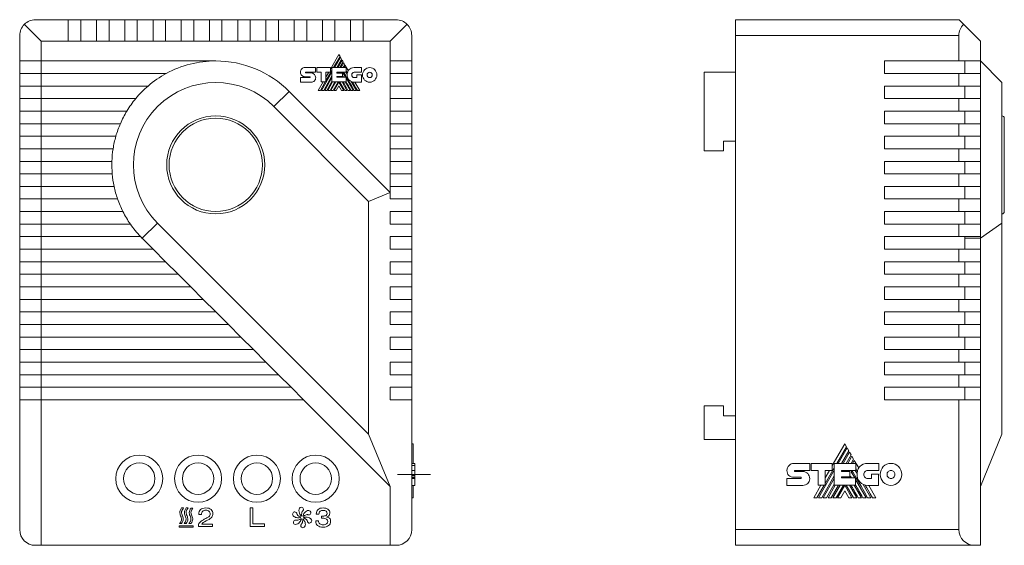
# Model space of a CAD drawing. Header units: millimetres. Extents: x 51 to 256, y 77 to 144.
# Tile 2 of 2: x 130 to 256, y 77 to 144. Entities that reach past the tile are written whole.
import ezdxf

# ---------------------------------------------------------------- set-up
doc = ezdxf.new("R2010")
doc.units = ezdxf.units.MM
doc.linetypes.add('CENTERX2', pattern=[20.32, 12.7, -2.54, 2.54, -2.54])
doc.linetypes.add('PHANTOM', pattern=[12.7, 6.35, -1.27, 1.27, -1.27, 1.27, -1.27])
doc.layers.add('___VS___', color=7, linetype='Continuous', lineweight=15)

msp = doc.modelspace()

# ---------------------------------------------------------------- linework, layer by layer
at = {"color": 7, "linetype": 'Continuous', "lineweight": 15}
for p, q in [((131.07, 143.36), (133.24, 141.19)), ((132.49, 143.94), (136.69, 143.94)), ((136.69, 143.94), (136.69, 141.19)), ((138.29, 143.94), (136.69, 143.94)), ((138.29, 143.94), (140.29, 143.94)), ((138.29, 141.19), (138.29, 143.94)), ((140.29, 143.94), (140.29, 141.19)), ((141.89, 143.94), (140.29, 143.94)), ((141.89, 143.94), (143.89, 143.94)), ((141.89, 141.19), (141.89, 143.94)), ((143.89, 143.94), (143.89, 141.19)), ((145.49, 143.94), (143.89, 143.94)), ((145.49, 143.94), (147.49, 143.94)), ((145.49, 141.19), (145.49, 143.94)), ((147.49, 143.94), (147.49, 141.19)), ((149.09, 143.94), (147.49, 143.94)), ((149.09, 143.94), (151.09, 143.94)), ((149.09, 141.19), (149.09, 143.94)), ((151.09, 143.94), (151.09, 141.19)), ((152.69, 143.94), (151.09, 143.94)), ((152.69, 143.94), (154.69, 143.94)), ((152.69, 141.19), (152.69, 143.94)), ((154.69, 143.94), (154.69, 141.19)), ((156.29, 143.94), (154.69, 143.94)), ((156.29, 143.94), (158.29, 143.94)), ((156.29, 141.19), (156.29, 143.94)), ((158.29, 143.94), (158.29, 141.19)), ((159.89, 143.94), (158.29, 143.94)), ((159.89, 143.94), (161.89, 143.94)), ((159.89, 141.19), (159.89, 143.94)), ((161.89, 143.94), (161.89, 141.19)), ((163.49, 143.94), (161.89, 143.94)), ((163.49, 143.94), (165.49, 143.94)), ((163.49, 141.19), (163.49, 143.94)), ((165.49, 143.94), (165.49, 141.19)), ((167.09, 143.94), (165.49, 143.94)), ((167.09, 141.19), (167.09, 143.94)), ((167.09, 143.94), (169.09, 143.94)), ((169.09, 143.94), (169.09, 141.19)), ((170.69, 143.94), (169.09, 143.94)), ((170.69, 143.94), (172.69, 143.94)), ((170.69, 141.19), (170.69, 143.94)), ((172.69, 143.94), (172.69, 141.19)), ((174.29, 143.94), (172.69, 143.94)), ((174.29, 143.94), (178.49, 143.94)), ((174.29, 141.19), (174.29, 143.94)), ((179.9, 143.36), (177.74, 141.19)), ((221.77, 143.94), (250.27, 143.94)), ((221.77, 141.94), (221.77, 143.94)), ((250.86, 143.36), (253.02, 141.19)), ((130.49, 138.69), (130.49, 141.94)), ((180.49, 141.94), (180.49, 138.69)), ((221.77, 141.94), (221.77, 78.94)), ((250.27, 141.94), (221.77, 141.94)), ((250.27, 138.69), (250.27, 141.94)), ((136.69, 141.19), (133.24, 141.19)), ((133.24, 141.19), (133.24, 138.69)), ((136.69, 141.19), (138.29, 141.19)), ((140.29, 141.19), (138.29, 141.19)), ((140.29, 141.19), (141.89, 141.19)), ((143.89, 141.19), (141.89, 141.19)), ((143.89, 141.19), (145.49, 141.19)), ((147.49, 141.19), (145.49, 141.19)), ((147.49, 141.19), (149.09, 141.19)), ((151.09, 141.19), (149.09, 141.19)), ((151.09, 141.19), (152.69, 141.19)), ((154.69, 141.19), (152.69, 141.19)), ((154.69, 141.19), (156.29, 141.19)), ((158.29, 141.19), (156.29, 141.19)), ((158.29, 141.19), (159.89, 141.19)), ((161.89, 141.19), (159.89, 141.19)), ((161.89, 141.19), (163.49, 141.19)), ((165.49, 141.19), (163.49, 141.19)), ((165.49, 141.19), (167.09, 141.19)), ((169.09, 141.19), (167.09, 141.19)), ((169.09, 141.19), (170.69, 141.19)), ((172.69, 141.19), (170.69, 141.19)), ((172.69, 141.19), (174.29, 141.19)), ((177.74, 141.19), (174.29, 141.19)), ((177.74, 138.69), (177.74, 141.19)), ((253.02, 141.19), (253.02, 138.69)), ((171.21, 139.51), (170.14, 137.66)), ((171.35, 139.26), (171.21, 139.51)), ((133.24, 138.69), (130.49, 138.69)), ((130.49, 138.69), (130.49, 137.09)), ((155.49, 138.69), (133.24, 138.69)), ((133.24, 138.69), (133.24, 137.09)), ((170.53, 137.85), (171.35, 139.26)), ((171.42, 139.15), (170.66, 137.85)), ((170.94, 137.85), (171.55, 138.91)), ((171.62, 138.8), (171.06, 137.85)), ((171.34, 137.85), (171.76, 138.56)), ((171.55, 138.91), (171.42, 139.15)), ((171.82, 138.46), (171.47, 137.85)), ((171.76, 138.56), (171.62, 138.8)), ((171.75, 137.85), (171.96, 138.21)), ((171.96, 138.21), (171.82, 138.46)), ((177.74, 138.69), (177.74, 137.09)), ((180.49, 138.69), (177.74, 138.69)), ((180.49, 137.09), (180.49, 138.69)), ((240.77, 138.69), (250.27, 138.69)), ((240.77, 138.69), (240.77, 137.09)), ((253.02, 138.69), (250.27, 138.69)), ((251.02, 138.69), (251.02, 137.09)), ((255.77, 135.94), (253.02, 138.69)), ((253.02, 137.09), (253.02, 138.69)), ((130.49, 135.49), (130.49, 137.09)), ((130.49, 137.09), (133.24, 137.09)), ((133.24, 137.09), (149.18, 137.09)), ((133.24, 137.09), (133.24, 135.49)), ((166.89, 137.85), (168.23, 137.85)), ((166.97, 137.26), (168.23, 137.26)), ((166.97, 137.16), (167.65, 137.16)), ((168.23, 137.85), (168.23, 137.26)), ((168.37, 137.26), (168.37, 137.85)), ((168.37, 137.85), (170.14, 137.85)), ((168.94, 137.26), (168.37, 137.26)), ((168.94, 136.01), (168.94, 137.26)), ((168.98, 134.94), (170.32, 137.26)), ((169.55, 136.14), (170.32, 137.48)), ((170.14, 137.26), (169.55, 137.26)), ((169.55, 136.01), (169.55, 137.26)), ((169.91, 137.26), (169.55, 136.64)), ((170.14, 137.85), (170.14, 137.26)), ((170.32, 136.01), (170.32, 137.85)), ((170.32, 137.85), (172.14, 137.85)), ((170.93, 137.25), (172.14, 137.25)), ((170.93, 137.25), (170.93, 137.15)), ((170.93, 137.15), (171.65, 137.15)), ((171.07, 137.15), (171.12, 137.25)), ((171.35, 137.15), (171.41, 137.25)), ((171.47, 137.15), (171.53, 137.25)), ((171.65, 137.15), (171.65, 136.7)), ((171.75, 137.15), (171.81, 137.25)), ((171.75, 137.15), (172.06, 136.61)), ((172.02, 138.1), (171.87, 137.85)), ((172.39, 137.46), (172.02, 138.1)), ((172.09, 137.25), (172.25, 136.98)), ((172.14, 137.85), (172.14, 137.25)), ((173.16, 137.84), (174.09, 137.84)), ((174.09, 137.24), (173.16, 137.24)), ((173.48, 136.57), (173.48, 136.93)), ((173.48, 136.93), (174.07, 136.93)), ((174.07, 136.93), (174.07, 135.98)), ((174.09, 137.84), (174.09, 137.24)), ((177.74, 135.49), (177.74, 137.09)), ((177.74, 137.09), (180.49, 137.09)), ((180.49, 137.09), (180.49, 135.49)), ((217.77, 127.24), (217.77, 137.24)), ((217.77, 137.24), (221.77, 137.24)), ((240.77, 137.09), (250.27, 137.09)), ((250.27, 135.49), (250.27, 137.09)), ((250.27, 137.09), (253.02, 137.09)), ((253.02, 137.09), (253.02, 135.49)), ((166.31, 136.57), (167.48, 136.57)), ((167.65, 135.98), (166.31, 135.98)), ((167.48, 136.67), (166.9, 136.67)), ((169.19, 136.01), (168.57, 134.94)), ((168.86, 134.94), (169.47, 136.01)), ((168.94, 136.01), (169.55, 136.01)), ((169.26, 134.94), (170.32, 136.78)), ((169.39, 134.94), (170.32, 136.56)), ((169.66, 134.94), (170.32, 136.08)), ((169.79, 134.94), (170.4, 136.01)), ((170.07, 134.94), (170.68, 136.01)), ((170.19, 134.94), (170.81, 136.01)), ((170.32, 136.01), (172.13, 136.01)), ((170.47, 134.94), (171.09, 136.01)), ((170.6, 134.94), (171.21, 136)), ((170.93, 136.7), (171.65, 136.7)), ((170.93, 136.7), (170.93, 136.61)), ((170.93, 136.61), (172.13, 136.61)), ((171.04, 136.61), (171.09, 136.7)), ((171.16, 136.61), (171.21, 136.7)), ((171.82, 134.94), (171.21, 136)), ((171.94, 134.94), (171.33, 136.01)), ((171.6, 136.7), (171.65, 136.61)), ((171.6, 136.01), (172.22, 134.94)), ((172, 136.01), (172.62, 134.94)), ((172.13, 136.01), (172.13, 136.61)), ((172.13, 136.49), (173.03, 134.94)), ((172.78, 136.06), (173.43, 134.94)), ((173.16, 136.57), (173.48, 136.57)), ((174.07, 135.98), (173.16, 135.98)), ((173.85, 134.94), (173.25, 135.98)), ((255.77, 135.94), (255.77, 118.02)), ((133.24, 135.49), (130.49, 135.49)), ((130.49, 135.49), (130.49, 133.89)), ((146.85, 135.49), (133.24, 135.49)), ((133.24, 135.49), (133.24, 133.89)), ((164.86, 134.81), (162.91, 132.87)), ((177.74, 121.93), (164.86, 134.81)), ((171.21, 135.51), (170.87, 134.94)), ((171.21, 135.51), (171.54, 134.94)), ((177.74, 135.49), (177.74, 133.89)), ((180.49, 135.49), (177.74, 135.49)), ((180.49, 133.89), (180.49, 135.49)), ((240.77, 135.49), (250.27, 135.49)), ((240.77, 135.49), (240.77, 133.89)), ((253.02, 135.49), (250.27, 135.49)), ((251.02, 135.49), (251.02, 133.89)), ((253.02, 133.89), (253.02, 135.49)), ((130.49, 132.29), (130.49, 133.89)), ((130.49, 133.89), (133.24, 133.89)), ((133.24, 133.89), (133.24, 132.29)), ((133.24, 133.89), (145.28, 133.89)), ((177.74, 132.29), (177.74, 133.89)), ((177.74, 133.89), (180.49, 133.89)), ((180.49, 133.89), (180.49, 132.29)), ((240.77, 133.89), (250.27, 133.89)), ((250.27, 132.29), (250.27, 133.89)), ((250.27, 133.89), (253.02, 133.89)), ((253.02, 133.89), (253.02, 132.29)), ((133.24, 132.29), (130.49, 132.29)), ((130.49, 132.29), (130.49, 130.69)), ((144.14, 132.29), (133.24, 132.29)), ((133.24, 132.29), (133.24, 130.69)), ((174.99, 120.79), (162.91, 132.87)), ((177.74, 132.29), (177.74, 130.69)), ((180.49, 132.29), (177.74, 132.29)), ((180.49, 130.69), (180.49, 132.29)), ((240.77, 132.29), (250.27, 132.29)), ((240.77, 132.29), (240.77, 130.69)), ((253.02, 132.29), (250.27, 132.29)), ((251.02, 132.29), (251.02, 130.69)), ((253.02, 130.69), (253.02, 132.29)), ((130.49, 129.09), (130.49, 130.69)), ((130.49, 130.69), (133.24, 130.69)), ((133.24, 130.69), (143.32, 130.69)), ((133.24, 130.69), (133.24, 129.09)), ((177.74, 129.09), (177.74, 130.69)), ((177.74, 130.69), (180.49, 130.69)), ((180.49, 130.69), (180.49, 129.09)), ((240.77, 130.69), (250.27, 130.69)), ((250.27, 129.09), (250.27, 130.69)), ((250.27, 130.69), (253.02, 130.69)), ((253.02, 130.69), (253.02, 129.09)), ((256.07, 131.39), (256.07, 119.49)), ((133.24, 129.09), (130.49, 129.09)), ((130.49, 129.09), (130.49, 127.49)), ((142.75, 129.09), (133.24, 129.09)), ((133.24, 129.09), (133.24, 127.49)), ((177.74, 129.09), (177.74, 127.49)), ((180.49, 129.09), (177.74, 129.09)), ((180.49, 127.49), (180.49, 129.09)), ((221.77, 128.44), (220.27, 128.44)), ((220.27, 128.44), (220.27, 127.24)), ((240.77, 129.09), (250.27, 129.09)), ((240.77, 129.09), (240.77, 127.49)), ((253.02, 129.09), (250.27, 129.09)), ((251.02, 129.09), (251.02, 127.49)), ((253.02, 127.49), (253.02, 129.09)), ((130.49, 125.89), (130.49, 127.49)), ((130.49, 127.49), (133.24, 127.49)), ((133.24, 127.49), (133.24, 125.89)), ((133.24, 127.49), (142.4, 127.49)), ((177.74, 125.89), (177.74, 127.49)), ((177.74, 127.49), (180.49, 127.49)), ((180.49, 127.49), (180.49, 125.89)), ((217.77, 127.24), (220.27, 127.24)), ((240.77, 127.49), (250.27, 127.49)), ((250.27, 125.89), (250.27, 127.49)), ((250.27, 127.49), (253.02, 127.49)), ((253.02, 127.49), (253.02, 125.89)), ((133.24, 125.89), (130.49, 125.89)), ((130.49, 125.89), (130.49, 124.29)), ((142.24, 125.89), (133.24, 125.89)), ((133.24, 125.89), (133.24, 124.29)), ((177.74, 125.89), (177.74, 124.29)), ((180.49, 125.89), (177.74, 125.89)), ((180.49, 124.29), (180.49, 125.89)), ((240.77, 125.89), (250.27, 125.89)), ((240.77, 125.89), (240.77, 124.29)), ((253.02, 125.89), (250.27, 125.89)), ((251.02, 125.89), (251.02, 124.29)), ((253.02, 124.29), (253.02, 125.89)), ((130.49, 122.69), (130.49, 124.29)), ((130.49, 124.29), (133.24, 124.29)), ((133.24, 124.29), (133.24, 122.69)), ((133.24, 124.29), (142.29, 124.29)), ((177.74, 122.69), (177.74, 124.29)), ((177.74, 124.29), (180.49, 124.29)), ((180.49, 124.29), (180.49, 122.69)), ((240.77, 124.29), (250.27, 124.29)), ((250.27, 122.69), (250.27, 124.29)), ((250.27, 124.29), (253.02, 124.29)), ((253.02, 124.29), (253.02, 122.69)), ((133.24, 122.69), (130.49, 122.69)), ((130.49, 122.69), (130.49, 121.09)), ((142.53, 122.69), (133.24, 122.69)), ((133.24, 122.69), (133.24, 121.09)), ((174.99, 120.79), (177.74, 121.93)), ((177.74, 121.93), (177.74, 122.69)), ((180.49, 122.69), (177.74, 122.69)), ((177.74, 121.93), (177.74, 121.09)), ((180.49, 121.09), (180.49, 122.69)), ((240.77, 122.69), (250.27, 122.69)), ((240.77, 122.69), (240.77, 121.09)), ((253.02, 122.69), (250.27, 122.69)), ((251.02, 122.69), (251.02, 121.09)), ((253.02, 121.09), (253.02, 122.69)), ((130.49, 119.49), (130.49, 121.09)), ((130.49, 121.09), (133.24, 121.09)), ((133.24, 121.09), (133.24, 119.49)), ((133.24, 121.09), (142.97, 121.09)), ((174.99, 120.79), (174.99, 91.1)), ((177.74, 121.09), (180.49, 121.09)), ((180.49, 121.09), (180.49, 119.49)), ((240.77, 121.09), (250.27, 121.09)), ((250.27, 119.49), (250.27, 121.09)), ((250.27, 121.09), (253.02, 121.09)), ((253.02, 121.09), (253.02, 119.49)), ((133.24, 119.49), (130.49, 119.49)), ((130.49, 119.49), (130.49, 117.89)), ((143.65, 119.49), (133.24, 119.49)), ((133.24, 119.49), (133.24, 117.89)), ((180.49, 119.49), (177.74, 119.49)), ((177.74, 119.49), (177.74, 117.89)), ((180.49, 117.89), (180.49, 119.49)), ((240.77, 119.49), (250.27, 119.49)), ((240.77, 119.49), (240.77, 117.89)), ((253.02, 119.49), (250.27, 119.49)), ((251.02, 119.49), (251.02, 117.89)), ((253.02, 117.89), (253.02, 119.49)), ((130.49, 116.29), (130.49, 117.89)), ((130.49, 117.89), (133.24, 117.89)), ((133.24, 117.89), (133.24, 116.29)), ((133.24, 117.89), (144.6, 117.89)), ((146.12, 116.08), (148.06, 118.02)), ((148.06, 118.02), (174.99, 91.1)), ((177.74, 117.89), (180.49, 117.89)), ((180.49, 117.89), (180.49, 116.29)), ((240.77, 117.89), (250.27, 117.89)), ((250.27, 116.29), (250.27, 117.89)), ((250.27, 117.89), (253.02, 117.89)), ((253.02, 116.08), (255.77, 118.02)), ((253.02, 117.89), (253.02, 116.29)), ((255.77, 118.02), (255.77, 91.1)), ((133.24, 116.29), (130.49, 116.29)), ((130.49, 116.29), (130.49, 114.69)), ((145.9, 116.29), (133.24, 116.29)), ((133.24, 116.29), (133.24, 114.69)), ((146.12, 116.08), (147.5, 114.69)), ((180.49, 116.29), (177.74, 116.29)), ((177.74, 116.29), (177.74, 114.69)), ((180.49, 114.69), (180.49, 116.29)), ((240.77, 116.29), (250.27, 116.29)), ((240.77, 116.29), (240.77, 114.69)), ((253.02, 116.29), (250.27, 116.29)), ((251.02, 116.29), (251.02, 114.69)), ((251.02, 116.08), (253.02, 116.08)), ((253.02, 116.08), (253.02, 116.29)), ((253.02, 116.08), (253.02, 114.69)), ((130.49, 113.09), (130.49, 114.69)), ((130.49, 114.69), (133.24, 114.69)), ((133.24, 114.69), (133.24, 113.09)), ((133.24, 114.69), (147.5, 114.69)), ((147.5, 114.69), (149.1, 113.09)), ((177.74, 114.69), (180.49, 114.69)), ((180.49, 114.69), (180.49, 113.09)), ((240.77, 114.69), (250.27, 114.69)), ((250.27, 113.09), (250.27, 114.69)), ((250.27, 114.69), (253.02, 114.69)), ((253.02, 114.69), (253.02, 113.09)), ((133.24, 113.09), (130.49, 113.09)), ((130.49, 113.09), (130.49, 111.49)), ((149.1, 113.09), (133.24, 113.09)), ((133.24, 113.09), (133.24, 111.49)), ((150.7, 111.49), (149.1, 113.09)), ((180.49, 113.09), (177.74, 113.09)), ((177.74, 113.09), (177.74, 111.49)), ((180.49, 111.49), (180.49, 113.09)), ((240.77, 113.09), (250.27, 113.09)), ((240.77, 113.09), (240.77, 111.49)), ((253.02, 113.09), (250.27, 113.09)), ((251.02, 113.09), (251.02, 111.49)), ((253.02, 111.49), (253.02, 113.09)), ((130.49, 109.89), (130.49, 111.49)), ((130.49, 111.49), (133.24, 111.49)), ((133.24, 111.49), (133.24, 109.89)), ((133.24, 111.49), (150.7, 111.49)), ((150.7, 111.49), (152.3, 109.89)), ((177.74, 111.49), (180.49, 111.49)), ((180.49, 111.49), (180.49, 109.89)), ((240.77, 111.49), (250.27, 111.49)), ((250.27, 109.89), (250.27, 111.49)), ((250.27, 111.49), (253.02, 111.49)), ((253.02, 111.49), (253.02, 109.89)), ((133.24, 109.89), (130.49, 109.89)), ((130.49, 109.89), (130.49, 108.29)), ((152.3, 109.89), (133.24, 109.89)), ((133.24, 109.89), (133.24, 108.29)), ((153.9, 108.29), (152.3, 109.89)), ((180.49, 109.89), (177.74, 109.89)), ((177.74, 109.89), (177.74, 108.29)), ((180.49, 108.29), (180.49, 109.89)), ((240.77, 109.89), (250.27, 109.89)), ((240.77, 109.89), (240.77, 108.29)), ((253.02, 109.89), (250.27, 109.89)), ((251.02, 109.89), (251.02, 108.29)), ((253.02, 108.29), (253.02, 109.89)), ((130.49, 106.69), (130.49, 108.29)), ((130.49, 108.29), (133.24, 108.29)), ((133.24, 108.29), (153.9, 108.29)), ((133.24, 108.29), (133.24, 106.69)), ((153.9, 108.29), (155.5, 106.69)), ((177.74, 108.29), (180.49, 108.29)), ((180.49, 108.29), (180.49, 106.69)), ((240.77, 108.29), (250.27, 108.29)), ((250.27, 106.69), (250.27, 108.29)), ((250.27, 108.29), (253.02, 108.29)), ((253.02, 108.29), (253.02, 106.69)), ((133.24, 106.69), (130.49, 106.69)), ((130.49, 106.69), (130.49, 105.09)), ((155.5, 106.69), (133.24, 106.69)), ((133.24, 106.69), (133.24, 105.09)), ((157.1, 105.09), (155.5, 106.69)), ((180.49, 106.69), (177.74, 106.69)), ((177.74, 106.69), (177.74, 105.09)), ((180.49, 105.09), (180.49, 106.69)), ((240.77, 106.69), (250.27, 106.69)), ((240.77, 106.69), (240.77, 105.09)), ((253.02, 106.69), (250.27, 106.69)), ((251.02, 106.69), (251.02, 105.09)), ((253.02, 105.09), (253.02, 106.69)), ((130.49, 103.49), (130.49, 105.09)), ((130.49, 105.09), (133.24, 105.09)), ((133.24, 105.09), (133.24, 103.49)), ((133.24, 105.09), (157.1, 105.09)), ((157.1, 105.09), (158.7, 103.49)), ((177.74, 105.09), (180.49, 105.09)), ((180.49, 105.09), (180.49, 103.49)), ((240.77, 105.09), (250.27, 105.09)), ((250.27, 103.49), (250.27, 105.09)), ((250.27, 105.09), (253.02, 105.09)), ((253.02, 105.09), (253.02, 103.49)), ((133.24, 103.49), (130.49, 103.49)), ((130.49, 103.49), (130.49, 101.89)), ((158.7, 103.49), (133.24, 103.49)), ((133.24, 103.49), (133.24, 101.89)), ((160.3, 101.89), (158.7, 103.49)), ((180.49, 103.49), (177.74, 103.49)), ((177.74, 103.49), (177.74, 101.89)), ((180.49, 101.89), (180.49, 103.49)), ((240.77, 103.49), (250.27, 103.49)), ((240.77, 103.49), (240.77, 101.89)), ((253.02, 103.49), (250.27, 103.49)), ((251.02, 103.49), (251.02, 101.89)), ((253.02, 101.89), (253.02, 103.49)), ((130.49, 100.29), (130.49, 101.89)), ((130.49, 101.89), (133.24, 101.89)), ((133.24, 101.89), (133.24, 100.29)), ((133.24, 101.89), (160.3, 101.89)), ((160.3, 101.89), (161.9, 100.29)), ((177.74, 101.89), (180.49, 101.89)), ((180.49, 101.89), (180.49, 100.29)), ((240.77, 101.89), (250.27, 101.89)), ((250.27, 100.29), (250.27, 101.89)), ((250.27, 101.89), (253.02, 101.89)), ((253.02, 101.89), (253.02, 100.29)), ((133.24, 100.29), (130.49, 100.29)), ((130.49, 100.29), (130.49, 98.69)), ((161.9, 100.29), (133.24, 100.29)), ((133.24, 100.29), (133.24, 98.69)), ((163.5, 98.69), (161.9, 100.29)), ((180.49, 100.29), (177.74, 100.29)), ((177.74, 100.29), (177.74, 98.69)), ((180.49, 98.69), (180.49, 100.29)), ((240.77, 100.29), (250.27, 100.29)), ((240.77, 100.29), (240.77, 98.69)), ((253.02, 100.29), (250.27, 100.29)), ((251.02, 100.29), (251.02, 98.69)), ((253.02, 98.69), (253.02, 100.29)), ((130.49, 97.09), (130.49, 98.69)), ((130.49, 98.69), (133.24, 98.69)), ((133.24, 98.69), (133.24, 97.09)), ((133.24, 98.69), (163.5, 98.69)), ((163.5, 98.69), (165.1, 97.09)), ((177.74, 98.69), (180.49, 98.69)), ((180.49, 98.69), (180.49, 97.09)), ((240.77, 98.69), (250.27, 98.69)), ((250.27, 97.09), (250.27, 98.69)), ((250.27, 98.69), (253.02, 98.69)), ((253.02, 98.69), (253.02, 97.09)), ((133.24, 97.09), (130.49, 97.09)), ((130.49, 97.09), (130.49, 95.49)), ((165.1, 97.09), (133.24, 97.09)), ((133.24, 97.09), (133.24, 95.49)), ((166.7, 95.49), (165.1, 97.09)), ((177.74, 97.09), (177.74, 95.49)), ((180.49, 97.09), (177.74, 97.09)), ((180.49, 95.49), (180.49, 97.09)), ((240.77, 97.09), (250.27, 97.09)), ((240.77, 97.09), (240.77, 95.49)), ((253.02, 97.09), (250.27, 97.09)), ((251.02, 97.09), (251.02, 95.49)), ((253.02, 95.49), (253.02, 97.09)), ((130.49, 78.94), (130.49, 95.49)), ((130.49, 95.49), (133.24, 95.49)), ((133.24, 95.49), (133.24, 76.94)), ((133.24, 95.49), (166.7, 95.49)), ((166.7, 95.49), (177.74, 84.46)), ((177.74, 95.49), (180.49, 95.49)), ((180.49, 95.49), (180.49, 78.94)), ((240.77, 95.49), (250.27, 95.49)), ((250.27, 78.94), (250.27, 95.49)), ((250.27, 95.49), (253.02, 95.49)), ((253.02, 95.49), (253.02, 76.94)), ((217.77, 90.44), (217.77, 94.74)), ((217.77, 94.74), (220.27, 94.74)), ((220.27, 93.44), (220.27, 94.74)), ((221.77, 93.44), (220.27, 93.44)), ((177.74, 84.46), (174.99, 91.1)), ((217.77, 90.44), (221.77, 90.44)), ((253.02, 84.46), (255.77, 91.1)), ((180.69, 89.88), (180.49, 89.88)), ((180.69, 89.88), (180.69, 87.39)), ((235.72, 89.88), (234.12, 87.11)), ((234.71, 87.38), (235.94, 89.51)), ((236.03, 89.35), (234.9, 87.38)), ((235.94, 89.51), (235.72, 89.88)), ((236.24, 88.99), (236.03, 89.35)), ((235.31, 87.38), (236.24, 88.99)), ((236.33, 88.82), (235.5, 87.38)), ((235.92, 87.38), (236.54, 88.46)), ((236.64, 88.3), (236.11, 87.38)), ((236.54, 88.46), (236.33, 88.82)), ((236.54, 87.38), (236.85, 87.93)), ((236.85, 87.93), (236.64, 88.3)), ((180.89, 87.39), (180.49, 87.39)), ((229.23, 87.39), (231.25, 87.39)), ((231.25, 87.39), (231.25, 86.5)), ((231.44, 86.5), (231.44, 87.39)), ((231.44, 87.39), (234.12, 87.39)), ((233.23, 84.82), (234.39, 86.84)), ((234.12, 87.39), (234.12, 86.5)), ((234.39, 84.61), (234.39, 87.38)), ((234.39, 87.38), (237.12, 87.38)), ((236.94, 87.77), (236.72, 87.38)), ((237.5, 86.8), (236.94, 87.77)), ((237.12, 87.38), (237.12, 86.49)), ((238.65, 87.38), (240.05, 87.38)), ((240.05, 87.38), (240.05, 86.48)), ((180.89, 86.49), (180.49, 86.49)), ((180.89, 85.61), (180.49, 85.61)), ((180.89, 85.46), (180.49, 85.46)), ((180.89, 86.49), (180.89, 86.49)), ((180.89, 84.57), (180.89, 85.46)), ((228.35, 85.46), (230.12, 85.46)), ((230.12, 85.62), (229.23, 85.62)), ((229.35, 86.5), (231.25, 86.5)), ((229.35, 86.36), (230.37, 86.36)), ((232.31, 86.5), (231.44, 86.5)), ((232.31, 84.61), (232.31, 86.5)), ((232.37, 83.01), (234.39, 86.51)), ((232.79, 83.01), (234.39, 85.78)), ((232.98, 83.01), (234.39, 85.45)), ((234.12, 86.5), (233.23, 86.5)), ((233.23, 84.61), (233.23, 86.5)), ((233.77, 86.5), (233.23, 85.56)), ((235.3, 86.49), (237.12, 86.49)), ((235.3, 86.49), (235.3, 86.34)), ((235.3, 86.34), (236.38, 86.34)), ((235.3, 85.66), (236.38, 85.66)), ((235.3, 85.66), (235.3, 85.53)), ((235.3, 85.53), (237.11, 85.53)), ((235.46, 85.53), (235.54, 85.66)), ((235.51, 86.34), (235.59, 86.49)), ((235.65, 85.53), (235.73, 85.66)), ((235.93, 86.34), (236.02, 86.49)), ((236.12, 86.34), (236.2, 86.49)), ((236.31, 85.66), (236.39, 85.53)), ((236.38, 86.34), (236.38, 85.66)), ((236.54, 86.33), (236.63, 86.49)), ((236.54, 86.33), (237, 85.53)), ((237.05, 86.49), (237.29, 86.08)), ((237.11, 84.61), (237.11, 85.53)), ((240.05, 86.48), (238.65, 86.48)), ((238.65, 85.47), (239.13, 85.47)), ((239.13, 85.47), (239.13, 86)), ((239.13, 86), (240.02, 86)), ((240.02, 86), (240.02, 84.57)), ((177.74, 76.94), (177.74, 84.46)), ((180.89, 84.57), (180.49, 84.57)), ((180.69, 84.57), (180.69, 83.01)), ((180.69, 84.57), (180.89, 84.57)), ((180.89, 84.56), (180.69, 84.56)), ((180.89, 84.57), (180.89, 84.57)), ((230.37, 84.58), (228.35, 84.58)), ((232.68, 84.61), (231.76, 83.01)), ((232.18, 83.01), (233.11, 84.61)), ((232.31, 84.61), (233.23, 84.61)), ((233.4, 83.01), (234.39, 84.73)), ((233.59, 83.01), (234.51, 84.61)), ((234, 83.01), (234.93, 84.61)), ((234.2, 83.01), (235.12, 84.61)), ((234.39, 84.61), (237.11, 84.61)), ((234.61, 83.01), (235.54, 84.61)), ((234.8, 83.01), (235.72, 84.6)), ((236.63, 83.01), (235.72, 84.6)), ((236.82, 83.01), (235.9, 84.61)), ((236.31, 84.61), (237.24, 83.01)), ((236.92, 84.61), (237.84, 83.01)), ((237.11, 85.34), (238.45, 83.01)), ((238.08, 84.7), (239.06, 83.01)), ((240.02, 84.57), (238.66, 84.57)), ((239.69, 83.01), (238.79, 84.57)), ((180.69, 83.01), (180.49, 83.01)), ((235.72, 83.88), (235.22, 83.01)), ((235.72, 83.88), (236.22, 83.01)), ((151.39, 81.7), (151.14, 81.7)), ((151.97, 81.7), (151.72, 81.7)), ((152.59, 81.69), (152.34, 81.69)), ((160.24, 81.74), (159.9, 81.74)), ((159.9, 81.74), (159.9, 79.36)), ((160.24, 79.68), (160.24, 81.74)), ((253.04, 81.79), (253.02, 81.79)), ((253.04, 81.74), (253.02, 81.74)), ((253.04, 81.71), (253.02, 81.71)), ((253.04, 81.7), (253.02, 81.7)), ((153.32, 80.89), (153.32, 80.86)), ((153.32, 80.86), (153.67, 80.86)), ((168.31, 80.93), (168.31, 80.91)), ((168.31, 80.91), (168.66, 80.91)), ((168.66, 80.91), (168.66, 80.92)), ((168.99, 80.67), (168.99, 80.39)), ((253.04, 81.4), (253.02, 81.4)), ((253.04, 81.13), (253.02, 81.13)), ((253.04, 80.68), (253.02, 80.68)), ((152.61, 79.42), (150.81, 79.42)), ((150.81, 79.42), (150.81, 79.24)), ((150.81, 79.24), (152.61, 79.24)), ((150.87, 79.71), (151.13, 79.71)), ((151.46, 79.71), (151.71, 79.71)), ((152.08, 79.71), (152.33, 79.71)), ((152.61, 79.24), (152.61, 79.42)), ((153.28, 79.37), (153.28, 79.32)), ((153.28, 79.32), (155.09, 79.32)), ((155.09, 79.64), (153.7, 79.64)), ((154.44, 80.14), (154.45, 80.15)), ((155.09, 79.32), (155.09, 79.64)), ((159.9, 79.36), (161.7, 79.36)), ((161.7, 79.68), (160.24, 79.68)), ((161.7, 79.36), (161.7, 79.68)), ((167.45, 79.77), (167.55, 79.79)), ((168.26, 80.06), (168.26, 80.05)), ((168.6, 80.06), (168.26, 80.06)), ((253.04, 80.28), (253.02, 80.28)), ((253.04, 80.02), (253.02, 80.02)), ((253.04, 79.71), (253.02, 79.71)), ((253.04, 79.71), (253.02, 79.71)), ((253.04, 79.42), (253.02, 79.42)), ((253.04, 79.24), (253.02, 79.24)), ((253.04, 79.19), (253.02, 79.19)), ((253.04, 79.42), (253.04, 79.24)), ((221.77, 78.94), (250.27, 78.94)), ((221.77, 76.94), (221.77, 78.94)), ((133.24, 76.94), (132.49, 76.94)), ((133.24, 76.94), (177.74, 76.94)), ((178.49, 76.94), (177.74, 76.94)), ((252.27, 76.94), (221.77, 76.94)), ((253.02, 76.94), (252.27, 76.94))]:
    msp.add_line(p, q, dxfattribs=at)
at = {"color": 8, "linetype": 'Continuous', "lineweight": 15}
for p, q in [((180.89, 87.13), (180.49, 87.13)), ((180.89, 86.49), (180.49, 86.49)), ((180.89, 85.86), (180.49, 85.86)), ((180.89, 85.59), (180.49, 85.59)), ((180.89, 85.53), (180.49, 85.53)), ((180.89, 85.48), (180.49, 85.48))]:
    msp.add_line(p, q, dxfattribs=at)
at = {"color": 7, "linetype": 'CENTERX2', "lineweight": 0}
msp.add_line((178.69, 85.95), (182.89, 85.95), dxfattribs=at)
at = {"color": 7, "linetype": 'Continuous', "lineweight": 15, "flags": 128}
for points in [[(250.86, 143.36), (250.61, 143.61), (250.42, 143.79), (250.31, 143.91), (250.27, 143.94)], [(173.57, 134.94), (173.38, 135.27), (173.2, 135.57), (173.07, 135.79), (172.95, 136)], [(239.26, 83.01), (238.98, 83.5), (238.72, 83.96), (238.52, 84.29), (238.34, 84.61)]]:
    msp.add_lwpolyline(points, dxfattribs=at)
at = {"color": 7, "linetype": 'Continuous', "lineweight": 15}
for centre, radius in [((155.49, 125.44), 6.25), ((155.49, 125.44), 5.95), ((145.74, 85.44), 3), ((153.24, 85.44), 3), ((160.74, 85.44), 3), ((168.24, 85.44), 3), ((145.74, 85.44), 2), ((153.24, 85.44), 2), ((160.74, 85.44), 2), ((168.24, 85.44), 2)]:
    msp.add_circle(centre, radius, dxfattribs=at)
for centre, radius, start, end in [((132.49, 141.94), 2, 135, 180), ((132.49, 141.94), 2, 90, 135), ((178.49, 141.94), 2, 45, 90), ((178.49, 141.94), 2, 0, 45), ((252.27, 141.94), 2, 135, 180), ((155.49, 125.44), 13.25, 90, 118.4485), ((155.49, 125.44), 13.25, 45, 90), ((155.49, 125.44), 13.25, 118.4485, 130.6687), ((173.16, 136.89), 0.914, 174.6401, 270), ((173.27, 136.93), 1.02, 149.0381, 166.8386), ((155.49, 125.44), 10.5, 45, 225), ((155.49, 125.44), 13.25, 130.6687, 140.3768), ((155.49, 125.44), 13.25, 140.3768, 148.87), ((155.49, 125.44), 13.25, 148.87, 156.6575), ((155.49, 125.44), 13.25, 156.6575, 164.0099), ((255.77, 131.39), 0.3, 0, 90), ((155.49, 125.44), 13.25, 164.0099, 171.0996), ((155.49, 125.44), 13.25, 171.0996, 178.0537), ((155.49, 125.44), 13.25, 178.0537, 184.9791), ((155.49, 125.44), 13.25, 184.9791, 191.9786), ((155.49, 125.44), 13.25, 191.9786, 199.1657), ((155.49, 125.44), 13.25, 199.1657, 206.6832), ((155.49, 125.44), 13.25, 206.6832, 214.7371), ((255.77, 119.49), 0.3, 270, 0), ((155.49, 125.44), 13.25, 214.7371, 223.6749), ((155.49, 125.44), 13.25, 223.6749, 225), ((238.81, 86.01), 1.53, 149.0381, 166.8386), ((238.66, 85.95), 1.38, 174.6401, 270), ((132.49, 78.94), 2, 180, 270), ((178.49, 78.94), 2, 270, 0), ((252.27, 78.94), 2, 180, 270)]:
    msp.add_arc(centre, radius, start, end, dxfattribs=at)
for points in [[(166.46, 136.84), (166.36, 136.93), (166.3, 137.07), (166.31, 137.25)], [(166.31, 137.25), (166.31, 137.42), (166.37, 137.57), (166.48, 137.68)], [(166.48, 137.68), (166.58, 137.79), (166.73, 137.85), (166.89, 137.85)], [(166.95, 137.24), (166.94, 137.23), (166.93, 137.22), (166.93, 137.21)], [(166.93, 137.21), (166.93, 137.19), (166.94, 137.18), (166.95, 137.18)], [(166.97, 137.26), (166.96, 137.26), (166.95, 137.25), (166.95, 137.24)], [(166.95, 137.18), (166.95, 137.17), (166.96, 137.16), (166.97, 137.16)], [(167.65, 137.16), (167.82, 137.16), (167.96, 137.09), (168.07, 136.98)], [(168.07, 136.98), (168.17, 136.87), (168.24, 136.72), (168.24, 136.55)], [(173.15, 134.94), (172.3, 136.41), (171.85, 137.18), (171.82, 137.25)], [(172.28, 137.17), (172.22, 137.26), (172.18, 137.34), (172.14, 137.4)], [(172.25, 136.98), (172.25, 137.04), (172.26, 137.11), (172.28, 137.17)], [(172.39, 137.46), (172.42, 137.51), (172.46, 137.55), (172.5, 137.59)], [(172.5, 137.59), (172.65, 137.75), (172.87, 137.84), (173.16, 137.84)], [(172.93, 137.15), (172.87, 137.09), (172.83, 137), (172.83, 136.91)], [(172.83, 136.91), (172.83, 136.82), (172.87, 136.73), (172.93, 136.67)], [(173.16, 137.24), (173.07, 137.24), (172.99, 137.21), (172.93, 137.15)], [(174.21, 136.91), (174.21, 137.17), (174.32, 137.4), (174.48, 137.57)], [(174.48, 136.25), (174.32, 136.42), (174.21, 136.65), (174.21, 136.91)], [(174.48, 137.57), (174.65, 137.74), (174.87, 137.85), (175.13, 137.85)], [(174.89, 137.15), (174.83, 137.09), (174.8, 137.01), (174.8, 136.91)], [(174.8, 136.91), (174.8, 136.82), (174.83, 136.73), (174.89, 136.67)], [(175.13, 137.25), (175.04, 137.25), (174.95, 137.22), (174.89, 137.15)], [(175.13, 137.85), (175.38, 137.85), (175.61, 137.74), (175.77, 137.57)], [(175.36, 137.15), (175.3, 137.22), (175.22, 137.25), (175.13, 137.25)], [(175.46, 136.91), (175.46, 137.01), (175.42, 137.09), (175.36, 137.15)], [(175.36, 136.67), (175.42, 136.73), (175.46, 136.82), (175.46, 136.91)], [(175.77, 137.57), (175.94, 137.4), (176.04, 137.17), (176.04, 136.91)], [(176.04, 136.91), (176.04, 136.65), (175.94, 136.42), (175.77, 136.25)], [(166.9, 136.67), (166.73, 136.68), (166.57, 136.73), (166.46, 136.84)], [(167.51, 136.66), (167.5, 136.67), (167.49, 136.67), (167.48, 136.67)], [(167.48, 136.57), (167.5, 136.57), (167.5, 136.58), (167.51, 136.58)], [(167.53, 136.62), (167.53, 136.63), (167.52, 136.65), (167.51, 136.66)], [(167.51, 136.58), (167.52, 136.59), (167.53, 136.6), (167.53, 136.62)], [(168.07, 136.15), (167.97, 136.04), (167.82, 135.98), (167.65, 135.98)], [(168.24, 136.55), (168.24, 136.39), (168.18, 136.25), (168.07, 136.15)], [(171.78, 136.61), (171.72, 136.71), (171.68, 136.79), (171.65, 136.84)], [(172.35, 134.94), (172.09, 135.39), (171.88, 135.74), (171.73, 136.01)], [(172.75, 134.94), (172.5, 135.36), (172.3, 135.72), (172.13, 136.01)], [(172.93, 136.67), (172.98, 136.61), (173.07, 136.57), (173.16, 136.57)], [(175.13, 135.97), (174.87, 135.97), (174.65, 136.08), (174.48, 136.25)], [(174.89, 136.67), (174.95, 136.6), (175.04, 136.57), (175.13, 136.57)], [(175.13, 136.57), (175.22, 136.57), (175.3, 136.6), (175.36, 136.67)], [(175.77, 136.25), (175.61, 136.08), (175.38, 135.97), (175.13, 135.97)], [(180.89, 87.13), (180.89, 87.29), (180.89, 87.39), (180.89, 87.39)], [(180.89, 86.49), (180.89, 86.74), (180.89, 86.96), (180.89, 87.13)], [(228.35, 86.49), (228.35, 86.74), (228.45, 86.96), (228.61, 87.13)], [(228.61, 87.13), (228.77, 87.29), (228.99, 87.39), (229.23, 87.39)], [(237.33, 86.36), (237.24, 86.5), (237.18, 86.61), (237.12, 86.71)], [(237.5, 86.8), (237.55, 86.87), (237.6, 86.94), (237.66, 87)], [(237.66, 87), (237.89, 87.23), (238.22, 87.38), (238.65, 87.38)], [(240.24, 85.97), (240.24, 86.36), (240.39, 86.72), (240.64, 86.97)], [(240.64, 86.97), (240.89, 87.23), (241.23, 87.39), (241.61, 87.39)], [(241.61, 87.39), (241.99, 87.39), (242.34, 87.23), (242.58, 86.97)], [(242.58, 86.97), (242.83, 86.72), (242.99, 86.36), (242.99, 85.97)], [(180.89, 85.86), (180.89, 86.01), (180.89, 86.22), (180.89, 86.49)], [(180.89, 85.61), (180.89, 85.62), (180.89, 85.7), (180.89, 85.86)], [(180.89, 85.53), (180.89, 85.55), (180.89, 85.58), (180.89, 85.59)], [(180.89, 85.48), (180.89, 85.49), (180.89, 85.51), (180.89, 85.53)], [(180.89, 85.46), (180.89, 85.46), (180.89, 85.47), (180.89, 85.48)], [(228.58, 85.86), (228.43, 86.01), (228.34, 86.22), (228.35, 86.49)], [(229.23, 85.62), (228.98, 85.62), (228.74, 85.7), (228.58, 85.86)], [(229.31, 86.48), (229.3, 86.46), (229.29, 86.44), (229.29, 86.42)], [(229.29, 86.42), (229.29, 86.4), (229.3, 86.39), (229.31, 86.37)], [(229.35, 86.5), (229.33, 86.5), (229.32, 86.49), (229.31, 86.48)], [(229.31, 86.37), (229.32, 86.36), (229.34, 86.36), (229.35, 86.36)], [(230.16, 85.59), (230.15, 85.61), (230.13, 85.62), (230.12, 85.62)], [(230.12, 85.46), (230.14, 85.46), (230.15, 85.47), (230.16, 85.48)], [(230.18, 85.53), (230.18, 85.56), (230.17, 85.58), (230.16, 85.59)], [(230.16, 85.48), (230.17, 85.5), (230.18, 85.51), (230.18, 85.53)], [(230.37, 86.36), (230.62, 86.36), (230.84, 86.25), (231, 86.08)], [(231, 86.08), (231.16, 85.92), (231.26, 85.68), (231.26, 85.43)], [(231.26, 85.43), (231.26, 85.19), (231.16, 84.98), (231, 84.82)], [(236.58, 85.53), (236.5, 85.68), (236.43, 85.79), (236.38, 85.87)], [(238.64, 83.01), (237.36, 85.22), (236.69, 86.38), (236.63, 86.49)], [(237.29, 86.08), (237.29, 86.17), (237.3, 86.27), (237.33, 86.36)], [(238.3, 86.33), (238.21, 86.24), (238.16, 86.11), (238.16, 85.97)], [(238.16, 85.97), (238.16, 85.83), (238.21, 85.71), (238.3, 85.62)], [(238.65, 86.48), (238.51, 86.48), (238.39, 86.42), (238.3, 86.33)], [(238.3, 85.62), (238.39, 85.52), (238.51, 85.47), (238.65, 85.47)], [(240.64, 84.98), (240.39, 85.23), (240.24, 85.58), (240.24, 85.97)], [(241.26, 86.34), (241.17, 86.25), (241.11, 86.12), (241.11, 85.97)], [(241.11, 85.97), (241.11, 85.83), (241.17, 85.7), (241.26, 85.61)], [(241.61, 86.49), (241.47, 86.49), (241.35, 86.43), (241.26, 86.34)], [(241.26, 85.61), (241.35, 85.51), (241.47, 85.46), (241.61, 85.46)], [(241.97, 86.34), (241.88, 86.43), (241.75, 86.49), (241.61, 86.49)], [(241.61, 85.46), (241.75, 85.46), (241.88, 85.51), (241.97, 85.61)], [(242.11, 85.97), (242.11, 86.12), (242.06, 86.25), (241.97, 86.34)], [(241.97, 85.61), (242.06, 85.7), (242.11, 85.83), (242.11, 85.97)], [(242.99, 85.97), (242.99, 85.59), (242.83, 85.23), (242.58, 84.98)], [(231, 84.82), (230.84, 84.67), (230.62, 84.58), (230.37, 84.58)], [(237.43, 83.01), (237.04, 83.69), (236.73, 84.22), (236.5, 84.61)], [(238.03, 83.01), (237.67, 83.65), (237.36, 84.18), (237.11, 84.62)], [(241.61, 84.57), (241.23, 84.57), (240.89, 84.72), (240.64, 84.98)], [(242.58, 84.98), (242.34, 84.72), (241.99, 84.57), (241.61, 84.57)], [(151.14, 81.7), (151.06, 81.59), (151, 81.49), (150.96, 81.4)], [(151.19, 81.38), (151.23, 81.47), (151.29, 81.57), (151.39, 81.7)], [(151.72, 81.7), (151.65, 81.59), (151.59, 81.49), (151.55, 81.4)], [(151.78, 81.38), (151.82, 81.47), (151.88, 81.58), (151.97, 81.7)], [(152.34, 81.69), (152.26, 81.59), (152.21, 81.5), (152.17, 81.4)], [(152.39, 81.38), (152.43, 81.47), (152.49, 81.57), (152.59, 81.69)], [(154.23, 81.71), (153.94, 81.71), (153.71, 81.64), (153.55, 81.49)], [(154.89, 81.51), (154.73, 81.64), (154.51, 81.71), (154.23, 81.71)], [(166.18, 81.67), (166.14, 81.59), (166.11, 81.49), (166.1, 81.37)], [(166.41, 81.79), (166.31, 81.79), (166.23, 81.75), (166.18, 81.67)], [(166.59, 81.73), (166.55, 81.77), (166.49, 81.79), (166.41, 81.79)], [(166.68, 81.53), (166.68, 81.62), (166.65, 81.68), (166.59, 81.73)], [(169.2, 81.71), (168.92, 81.71), (168.7, 81.64), (168.54, 81.5)], [(169.81, 81.53), (169.66, 81.65), (169.45, 81.71), (169.2, 81.71)], [(150.96, 81.4), (150.93, 81.31), (150.91, 81.22), (150.91, 81.13)], [(150.91, 81.13), (150.91, 81.02), (150.94, 80.87), (151.01, 80.68)], [(151.01, 80.68), (151.09, 80.5), (151.13, 80.36), (151.13, 80.28)], [(151.13, 81.13), (151.13, 81.21), (151.15, 81.3), (151.19, 81.38)], [(151.24, 80.7), (151.17, 80.89), (151.13, 81.03), (151.13, 81.13)], [(151.35, 80.28), (151.35, 80.38), (151.31, 80.52), (151.24, 80.7)], [(151.55, 81.4), (151.51, 81.3), (151.49, 81.21), (151.49, 81.13)], [(151.49, 81.13), (151.49, 81.02), (151.53, 80.87), (151.6, 80.68)], [(151.6, 80.68), (151.68, 80.5), (151.71, 80.36), (151.71, 80.28)], [(151.72, 81.13), (151.72, 81.21), (151.74, 81.3), (151.78, 81.38)], [(151.83, 80.7), (151.76, 80.89), (151.72, 81.03), (151.72, 81.13)], [(151.94, 80.28), (151.94, 80.38), (151.9, 80.52), (151.83, 80.7)], [(152.17, 81.4), (152.13, 81.3), (152.11, 81.21), (152.11, 81.13)], [(152.11, 81.13), (152.11, 81.02), (152.14, 80.87), (152.21, 80.68)], [(152.21, 80.68), (152.29, 80.5), (152.33, 80.36), (152.33, 80.28)], [(152.33, 81.13), (152.33, 81.21), (152.35, 81.3), (152.39, 81.38)], [(152.44, 80.7), (152.37, 80.89), (152.33, 81.03), (152.33, 81.13)], [(152.56, 80.28), (152.56, 80.37), (152.51, 80.51), (152.44, 80.7)], [(153.55, 81.49), (153.4, 81.35), (153.32, 81.15), (153.32, 80.89)], [(153.67, 80.86), (153.68, 81.04), (153.73, 81.18), (153.82, 81.27)], [(153.82, 81.27), (153.92, 81.37), (154.05, 81.41), (154.23, 81.41)], [(154.23, 81.41), (154.39, 81.41), (154.53, 81.37), (154.63, 81.29)], [(154.6, 80.59), (154.52, 80.53), (154.4, 80.45), (154.23, 80.37)], [(154.45, 80.15), (154.72, 80.28), (154.9, 80.41), (154.99, 80.53)], [(154.74, 80.76), (154.71, 80.69), (154.66, 80.64), (154.6, 80.59)], [(154.63, 81.29), (154.73, 81.2), (154.79, 81.09), (154.79, 80.96)], [(154.79, 80.96), (154.79, 80.89), (154.77, 80.82), (154.74, 80.76)], [(155.13, 80.96), (155.13, 81.19), (155.05, 81.37), (154.89, 81.51)], [(154.99, 80.53), (155.04, 80.6), (155.07, 80.66), (155.1, 80.73)], [(155.1, 80.73), (155.12, 80.81), (155.13, 80.88), (155.13, 80.96)], [(165.35, 81.09), (165.31, 81.03), (165.29, 80.97), (165.29, 80.92)], [(165.29, 80.92), (165.29, 80.85), (165.32, 80.77), (165.38, 80.7)], [(165.48, 81.19), (165.43, 81.17), (165.38, 81.13), (165.35, 81.09)], [(165.38, 80.7), (165.44, 80.63), (165.5, 80.58), (165.57, 80.56)], [(165.57, 81.21), (165.54, 81.21), (165.51, 81.2), (165.48, 81.19)], [(165.75, 81.13), (165.71, 81.18), (165.64, 81.21), (165.57, 81.21)], [(165.57, 80.56), (165.62, 80.52), (165.71, 80.49), (165.8, 80.47)], [(165.85, 80.99), (165.84, 81.04), (165.81, 81.08), (165.75, 81.13)], [(165.8, 80.47), (165.9, 80.46), (165.98, 80.44), (166.06, 80.44)], [(166.28, 80.56), (166.02, 80.67), (165.88, 80.82), (165.85, 80.99)], [(166.06, 80.44), (166.12, 80.44), (166.18, 80.46), (166.24, 80.47)], [(166.1, 81.37), (166.1, 81.28), (166.13, 81.17), (166.16, 81.05)], [(166.16, 81.05), (166.21, 80.94), (166.26, 80.84), (166.3, 80.78)], [(166.24, 80.47), (166.29, 80.48), (166.31, 80.49), (166.31, 80.51)], [(166.31, 80.51), (166.31, 80.54), (166.3, 80.55), (166.28, 80.56)], [(166.3, 80.78), (166.35, 80.71), (166.39, 80.67), (166.42, 80.67)], [(166.42, 80.67), (166.43, 80.67), (166.44, 80.69), (166.44, 80.73)], [(166.44, 80.85), (166.44, 80.98), (166.46, 81.08), (166.49, 81.15)], [(166.44, 80.73), (166.44, 80.79), (166.44, 80.83), (166.44, 80.85)], [(166.49, 81.15), (166.51, 81.22), (166.55, 81.28), (166.6, 81.33)], [(166.6, 81.33), (166.62, 81.34), (166.64, 81.37), (166.66, 81.41)], [(166.67, 80.86), (166.64, 80.79), (166.61, 80.72), (166.61, 80.68)], [(166.61, 80.68), (166.62, 80.66), (166.63, 80.65), (166.64, 80.65)], [(166.64, 80.65), (166.65, 80.65), (166.67, 80.66), (166.68, 80.67)], [(166.66, 81.41), (166.67, 81.44), (166.68, 81.48), (166.68, 81.53)], [(166.83, 81.1), (166.77, 81.02), (166.72, 80.94), (166.67, 80.86)], [(166.68, 80.67), (166.86, 80.79), (167.01, 80.85), (167.14, 80.85)], [(166.79, 80.51), (166.73, 80.5), (166.7, 80.48), (166.7, 80.47)], [(166.7, 80.47), (166.72, 80.45), (166.73, 80.43), (166.75, 80.43)], [(166.75, 80.43), (166.89, 80.36), (166.99, 80.28), (167.06, 80.22)], [(166.97, 80.54), (166.89, 80.54), (166.83, 80.53), (166.79, 80.51)], [(167.08, 81.3), (166.99, 81.25), (166.9, 81.18), (166.83, 81.1)], [(167.31, 80.49), (167.2, 80.52), (167.08, 80.54), (166.97, 80.54)], [(167.36, 81.39), (167.26, 81.39), (167.16, 81.36), (167.08, 81.3)], [(167.14, 80.85), (167.16, 80.85), (167.18, 80.85), (167.2, 80.85)], [(167.2, 80.85), (167.21, 80.84), (167.24, 80.83), (167.27, 80.83)], [(167.27, 80.83), (167.3, 80.82), (167.32, 80.82), (167.34, 80.82)], [(167.6, 80.33), (167.51, 80.4), (167.41, 80.46), (167.31, 80.49)], [(167.34, 80.82), (167.4, 80.82), (167.46, 80.84), (167.52, 80.88)], [(167.55, 81.28), (167.5, 81.34), (167.43, 81.38), (167.36, 81.39)], [(167.52, 80.88), (167.57, 80.91), (167.61, 80.97), (167.63, 81.05)], [(167.63, 81.05), (167.63, 81.14), (167.6, 81.22), (167.55, 81.28)], [(168.54, 81.5), (168.39, 81.37), (168.31, 81.18), (168.31, 80.93)], [(168.66, 80.92), (168.66, 81.07), (168.71, 81.19), (168.8, 81.28)], [(168.8, 81.28), (168.9, 81.36), (169.03, 81.4), (169.2, 81.4)], [(169.05, 80.66), (169.03, 80.66), (169.01, 80.66), (168.99, 80.67)], [(168.99, 80.39), (169.01, 80.39), (169.03, 80.4), (169.05, 80.4)], [(169.12, 80.66), (169.09, 80.66), (169.06, 80.66), (169.05, 80.66)], [(169.05, 80.4), (169.07, 80.4), (169.1, 80.4), (169.14, 80.4)], [(169.56, 80.75), (169.46, 80.69), (169.32, 80.66), (169.12, 80.66)], [(169.14, 80.4), (169.36, 80.4), (169.52, 80.36), (169.63, 80.29)], [(169.2, 81.4), (169.36, 81.4), (169.48, 81.37), (169.57, 81.3)], [(169.7, 81.01), (169.7, 80.9), (169.66, 80.81), (169.56, 80.75)], [(169.57, 81.3), (169.66, 81.23), (169.7, 81.13), (169.7, 81.01)], [(169.62, 80.55), (169.76, 80.59), (169.87, 80.65), (169.94, 80.73)], [(170.01, 80.39), (169.92, 80.48), (169.79, 80.54), (169.62, 80.55)], [(170.05, 81.06), (170.05, 81.25), (169.97, 81.41), (169.81, 81.53)], [(169.94, 80.73), (170.01, 80.82), (170.05, 80.93), (170.05, 81.06)], [(170.15, 80.01), (170.15, 80.17), (170.1, 80.3), (170.01, 80.39)], [(253.04, 81.4), (253.04, 81.31), (253.04, 81.22), (253.04, 81.13)], [(253.04, 80.76), (253.04, 80.69), (253.04, 80.64), (253.04, 80.59)], [(253.04, 80.68), (253.04, 80.5), (253.04, 80.36), (253.04, 80.28)], [(151.07, 80.02), (151.03, 79.94), (150.97, 79.83), (150.87, 79.71)], [(151.13, 80.28), (151.13, 80.2), (151.11, 80.11), (151.07, 80.02)], [(151.13, 79.71), (151.2, 79.82), (151.26, 79.91), (151.29, 80)], [(151.29, 80), (151.33, 80.1), (151.35, 80.19), (151.35, 80.28)], [(151.66, 80.02), (151.62, 79.93), (151.55, 79.83), (151.46, 79.71)], [(151.71, 80.28), (151.71, 80.2), (151.69, 80.11), (151.66, 80.02)], [(151.71, 79.71), (151.79, 79.82), (151.85, 79.91), (151.88, 80)], [(151.88, 80), (151.92, 80.1), (151.94, 80.19), (151.94, 80.28)], [(152.28, 80.03), (152.24, 79.94), (152.17, 79.83), (152.08, 79.71)], [(152.33, 80.28), (152.33, 80.19), (152.3, 80.11), (152.28, 80.03)], [(152.33, 79.71), (152.4, 79.82), (152.46, 79.91), (152.5, 80.01)], [(152.5, 80.01), (152.53, 80.1), (152.56, 80.19), (152.56, 80.28)], [(153.42, 79.81), (153.32, 79.68), (153.28, 79.54), (153.28, 79.37)], [(153.91, 80.2), (153.68, 80.07), (153.51, 79.94), (153.42, 79.81)], [(153.7, 79.64), (153.77, 79.77), (153.96, 79.9), (154.27, 80.05)], [(154.23, 80.37), (154.07, 80.28), (153.96, 80.23), (153.91, 80.2)], [(154.27, 80.05), (154.34, 80.09), (154.4, 80.12), (154.44, 80.14)], [(165.4, 79.93), (165.4, 79.91), (165.4, 79.9), (165.39, 79.89)], [(165.39, 79.89), (165.4, 79.8), (165.43, 79.74), (165.47, 79.69)], [(165.5, 80.11), (165.45, 80.07), (165.42, 80.01), (165.4, 79.93)], [(165.47, 79.69), (165.52, 79.64), (165.59, 79.6), (165.66, 79.6)], [(165.68, 80.16), (165.62, 80.16), (165.56, 80.14), (165.5, 80.11)], [(165.66, 79.6), (165.76, 79.6), (165.86, 79.63), (165.95, 79.68)], [(165.78, 80.15), (165.74, 80.16), (165.7, 80.16), (165.68, 80.16)], [(165.88, 80.13), (165.88, 80.13), (165.84, 80.14), (165.78, 80.15)], [(166.34, 80.32), (166.16, 80.2), (166.01, 80.13), (165.88, 80.13)], [(165.95, 79.68), (166.03, 79.72), (166.11, 79.79), (166.19, 79.88)], [(166.19, 79.88), (166.25, 79.95), (166.31, 80.03), (166.35, 80.12)], [(166.37, 79.57), (166.35, 79.54), (166.34, 79.49), (166.33, 79.45)], [(166.33, 79.45), (166.34, 79.37), (166.37, 79.31), (166.44, 79.26)], [(166.38, 80.33), (166.38, 80.33), (166.36, 80.33), (166.34, 80.32)], [(166.35, 80.12), (166.39, 80.19), (166.41, 80.25), (166.41, 80.29)], [(166.42, 79.65), (166.4, 79.64), (166.38, 79.61), (166.37, 79.57)], [(166.41, 80.29), (166.41, 80.32), (166.4, 80.33), (166.38, 80.33)], [(166.59, 80.11), (166.59, 79.91), (166.53, 79.76), (166.42, 79.65)], [(166.44, 79.26), (166.48, 79.21), (166.54, 79.19), (166.61, 79.19)], [(166.6, 80.3), (166.58, 80.3), (166.58, 80.28), (166.58, 80.25)], [(166.58, 80.25), (166.58, 80.25), (166.58, 80.24), (166.58, 80.22)], [(166.58, 80.22), (166.58, 80.21), (166.58, 80.2), (166.58, 80.19)], [(166.58, 80.19), (166.58, 80.17), (166.58, 80.15), (166.58, 80.14)], [(166.58, 80.14), (166.58, 80.13), (166.59, 80.12), (166.59, 80.11)], [(166.68, 80.25), (166.65, 80.28), (166.62, 80.3), (166.6, 80.3)], [(166.61, 79.19), (166.68, 79.19), (166.74, 79.22), (166.78, 79.26)], [(166.79, 80.08), (166.74, 80.16), (166.7, 80.22), (166.68, 80.25)], [(166.78, 79.26), (166.82, 79.28), (166.85, 79.34), (166.88, 79.41)], [(166.88, 79.85), (166.86, 79.93), (166.83, 80.01), (166.79, 80.08)], [(166.92, 79.61), (166.92, 79.68), (166.91, 79.77), (166.88, 79.85)], [(166.88, 79.41), (166.91, 79.48), (166.92, 79.54), (166.92, 79.61)], [(167.06, 80.22), (167.12, 80.15), (167.16, 80.07), (167.18, 80)], [(167.18, 80), (167.18, 79.97), (167.2, 79.94), (167.22, 79.9)], [(167.22, 79.9), (167.25, 79.86), (167.28, 79.83), (167.32, 79.81)], [(167.32, 79.81), (167.36, 79.79), (167.4, 79.77), (167.45, 79.77)], [(167.55, 79.79), (167.6, 79.81), (167.64, 79.85), (167.67, 79.9)], [(167.73, 80.06), (167.73, 80.17), (167.68, 80.26), (167.6, 80.33)], [(167.67, 79.9), (167.71, 79.95), (167.73, 80.01), (167.73, 80.06)], [(168.26, 80.05), (168.26, 79.78), (168.34, 79.58), (168.49, 79.46)], [(168.49, 79.46), (168.65, 79.33), (168.88, 79.26), (169.2, 79.26)], [(168.75, 79.68), (168.65, 79.77), (168.6, 79.9), (168.6, 80.06)], [(169.18, 79.55), (168.99, 79.55), (168.85, 79.6), (168.75, 79.68)], [(169.63, 79.67), (169.52, 79.59), (169.37, 79.55), (169.18, 79.55)], [(169.2, 79.26), (169.49, 79.26), (169.72, 79.33), (169.89, 79.46)], [(169.63, 80.29), (169.74, 80.23), (169.79, 80.12), (169.79, 79.98)], [(169.79, 79.98), (169.79, 79.85), (169.74, 79.75), (169.63, 79.67)], [(169.89, 79.46), (170.06, 79.6), (170.15, 79.78), (170.15, 80.01)], [(253.04, 80.28), (253.04, 80.2), (253.04, 80.11), (253.04, 80.02)], [(253.04, 80.02), (253.04, 79.94), (253.04, 79.83), (253.04, 79.71)]]:
    msp.add_open_spline(points, degree=3, dxfattribs=at)
for points, knots in [([(253.04, 81.79), (253.04, 81.79), (253.04, 81.79), (253.04, 81.77), (253.04, 81.76)], [0, 0, 0, 0, 0.578279, 1, 1, 1, 1]), ([(253.04, 79.24), (253.04, 79.23), (253.04, 79.2), (253.04, 79.19), (253.04, 79.19)], [0, 0, 0, 0, 0.46473, 1, 1, 1, 1])]:
    msp.add_open_spline(points, degree=3, knots=knots, dxfattribs=at)
at = {"layer": '___VS___', "linetype": 'PHANTOM'}
for p, q in [((166.31, 136.57), (166.31, 135.98)), ((168.57, 134.94), (168.86, 134.94)), ((168.98, 134.94), (169.26, 134.94)), ((169.39, 134.94), (169.66, 134.94)), ((169.79, 134.94), (170.07, 134.94)), ((170.19, 134.94), (170.47, 134.94)), ((170.6, 134.94), (170.87, 134.94)), ((171.54, 134.94), (171.82, 134.94)), ((171.94, 134.94), (172.22, 134.94)), ((172.35, 134.94), (172.62, 134.94)), ((172.75, 134.94), (173.03, 134.94)), ((173.15, 134.94), (173.43, 134.94)), ((173.57, 134.94), (173.85, 134.94)), ((228.35, 85.46), (228.35, 84.58)), ((231.76, 83.01), (232.18, 83.01)), ((232.37, 83.01), (232.79, 83.01)), ((232.98, 83.01), (233.4, 83.01)), ((233.59, 83.01), (234, 83.01)), ((234.2, 83.01), (234.61, 83.01)), ((234.8, 83.01), (235.22, 83.01)), ((236.22, 83.01), (236.63, 83.01)), ((236.82, 83.01), (237.24, 83.01)), ((237.43, 83.01), (237.84, 83.01)), ((238.03, 83.01), (238.45, 83.01)), ((238.64, 83.01), (239.06, 83.01)), ((239.26, 83.01), (239.69, 83.01))]:
    msp.add_line(p, q, dxfattribs=at)

doc.saveas('drawing.dxf')
